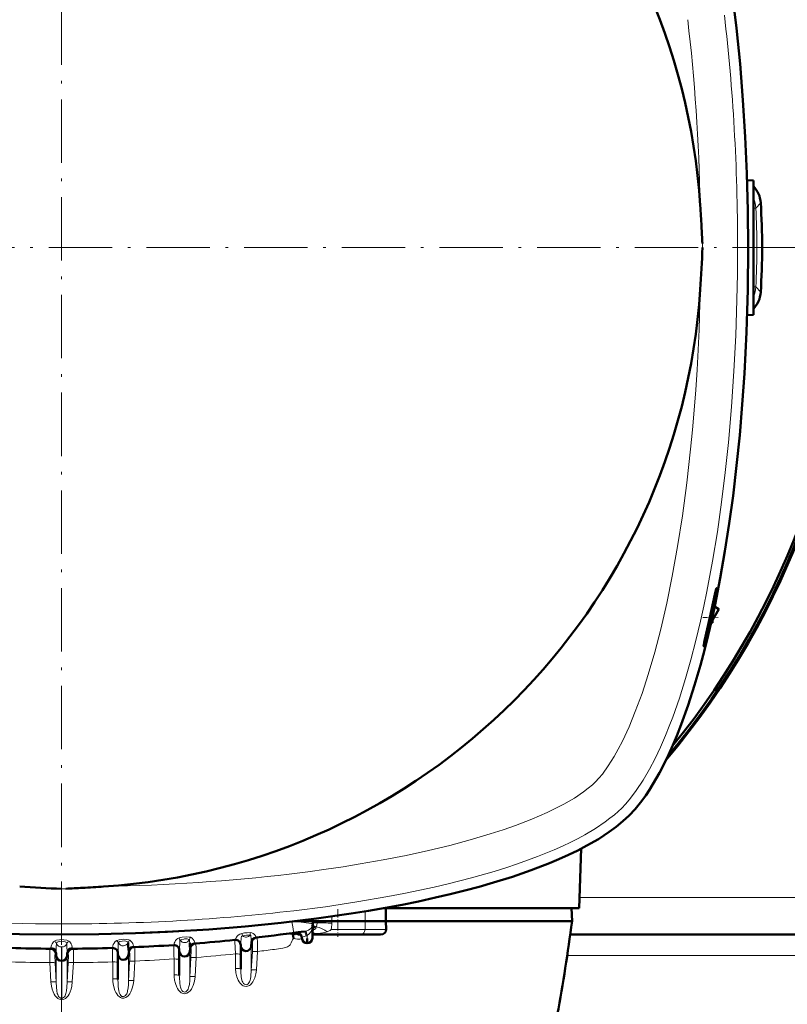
# Model space of a CAD drawing. Extents: x -2073 to 2460, y -1838 to 686.
# Tile 48 of 94: x 639 to 784, y -1484 to -1297. Entities that reach past the tile are written whole.
import ezdxf

# ---------------------------------------------------------------- set-up
doc = ezdxf.new("R2010")
doc.units = 0
doc.linetypes.add('DASHDOT', pattern=[18.5, 12, -3, 0.5, -3])

msp = doc.modelspace()

# ---------------------------------------------------------------- linework, layer by layer
at = {"color": 7, "linetype": 'DASHDOT', "lineweight": 18}
for p, q in [((646.56, -1183.01), (646.56, -1498.1)), ((804.1, -1340.55), (489.01, -1340.55))]:
    msp.add_line(p, q, dxfattribs=at)
at = {"color": 7, "lineweight": 50}
for p, q in [((776.36, -1327.83), (777.56, -1327.87)), ((777.56, -1340.55), (777.56, -1327.87)), ((776.55, -1340.55), (776.56, -1340.55)), ((776.56, -1340.45), (776.56, -1340.55)), ((776.56, -1340.55), (776.56, -1340.65)), ((777.56, -1353.3), (777.56, -1340.55)), ((777.56, -1353.3), (776.35, -1353.37)), ((770.21, -1408.48), (771.03, -1408.96)), ((771.03, -1408.96), (770.22, -1408.44)), ((769.82, -1411.06), (771.03, -1408.96)), ((769.82, -1411.55), (769.82, -1410.3)), ((769.82, -1411.55), (769.54, -1411.56)), ((744.95, -1454.31), (744.56, -1465.56)), ((744.56, -1465.56), (707.53, -1465.56)), ((707.98, -1468.05), (707.94, -1465.56)), ((743.14, -1465.56), (743.21, -1468.05)), ((690.68, -1468.05), (693.31, -1468.05)), ((693.31, -1468.05), (694.16, -1468.05)), ((694.14, -1468.48), (694.16, -1468.05)), ((694.15, -1467.62), (694.16, -1468.05)), ((697.72, -1468.05), (704.05, -1468.05)), ((704.05, -1468.05), (707.98, -1468.05)), ((743.21, -1468.05), (707.98, -1468.05)), ((707.98, -1468.05), (708.04, -1469.58)), ((694.14, -1468.48), (694.05, -1471.24)), ((690.82, -1470.5), (690.35, -1470.43)), ((691.82, -1470.55), (691.27, -1470.55)), ((692.05, -1471.24), (692.04, -1471.15)), ((693.05, -1472.2), (693.05, -1471.32)), ((694.56, -1470.55), (694.07, -1470.55)), ((703.15, -1470.55), (694.56, -1470.55)), ((706.96, -1470.55), (703.15, -1470.55)), ((837.89, -1470.55), (742.87, -1470.55)), ((668.84, -1473.54), (668.84, -1473.72)), ((668.84, -1473.72), (668.84, -1478.32)), ((670.84, -1473.79), (670.88, -1473.19)), ((680.47, -1472.58), (680.47, -1472.68)), ((680.47, -1472.68), (680.47, -1477.09)), ((682.46, -1472.75), (682.51, -1472.07)), ((645.52, -1474.62), (645.49, -1474.18)), ((647.59, -1474.62), (647.62, -1474.18)), ((657.22, -1474.04), (657.22, -1474.35)), ((657.22, -1474.35), (657.22, -1479.06)), ((659.21, -1474.42), (659.25, -1473.89))]:
    msp.add_line(p, q, dxfattribs=at)
at = {"color": 7, "lineweight": 18}
for p, q in [((778.94, -1332.08), (778.02, -1333.09)), ((777.56, -1333.12), (778.02, -1333.09)), ((767.89, -1339.76), (767.93, -1340.55)), ((774.56, -1340.61), (774.56, -1340.49)), ((777.56, -1347.99), (778.02, -1348.01)), ((778.94, -1349.03), (778.02, -1348.01)), ((768.25, -1415.77), (768.25, -1415.28)), ((647.35, -1461.89), (646.56, -1461.92)), ((838.03, -1463.55), (744.63, -1463.55)), ((704.01, -1466.17), (704.05, -1468.05)), ((697.72, -1468.05), (697.71, -1467.14)), ((697.72, -1468.4), (697.72, -1468.05)), ((704.02, -1469.58), (704.05, -1468.05)), ((646.5, -1468.56), (646.62, -1468.56)), ((692.78, -1469.91), (692.8, -1469.91)), ((694.67, -1469.12), (694.57, -1469.07)), ((694.67, -1469.12), (694.72, -1469.12)), ((697.6, -1469.58), (704.02, -1469.58)), ((697.71, -1468.51), (697.72, -1468.4)), ((704.02, -1469.58), (708.04, -1469.58)), ((682.46, -1472.75), (682.46, -1471.91)), ((690.82, -1470.5), (691.75, -1470.48)), ((693.03, -1470.76), (693.07, -1470.75)), ((693.05, -1471.32), (693.03, -1470.76)), ((693.05, -1471.32), (693.07, -1470.75)), ((694.07, -1470.38), (694.11, -1470.41)), ((694.07, -1470.41), (694.11, -1470.41)), ((694.11, -1470.41), (694.58, -1470.39)), ((645.52, -1474.62), (645.52, -1473.86)), ((647.59, -1474.62), (647.59, -1473.86)), ((656.19, -1473.06), (656.19, -1473.11)), ((659.21, -1474.42), (659.21, -1473.6)), ((667.78, -1472.55), (667.78, -1472.55)), ((670.84, -1473.79), (670.84, -1472.95)), ((670.84, -1473.79), (670.84, -1478.56)), ((670.88, -1473.19), (670.87, -1473.19)), ((671.04, -1473.18), (670.88, -1473.19)), ((680.47, -1472.58), (680.47, -1472.55)), ((682.46, -1472.75), (682.46, -1477.31)), ((682.67, -1473.82), (682.46, -1477.31)), ((682.51, -1472.07), (682.5, -1472.07)), ((682.67, -1472.05), (682.51, -1472.07)), ((683.67, -1473.77), (683.46, -1477.26)), ((687.27, -1473.33), (686.89, -1473.38)), ((645.32, -1474.18), (645.48, -1474.18)), ((645.49, -1474.18), (645.5, -1474.18)), ((645.52, -1474.62), (645.52, -1479.56)), ((646.53, -1482.61), (646.53, -1475.55)), ((646.58, -1482.61), (646.59, -1475.55)), ((647.59, -1474.62), (647.59, -1479.56)), ((647.63, -1474.18), (647.62, -1474.18)), ((647.62, -1474.18), (647.62, -1474.18)), ((647.79, -1474.18), (647.63, -1474.18)), ((659.21, -1474.42), (659.21, -1479.31)), ((659.43, -1475.64), (659.21, -1479.31)), ((659.42, -1473.89), (659.25, -1473.89)), ((659.25, -1473.89), (659.25, -1473.89)), ((660.42, -1475.59), (660.21, -1479.26)), ((667.84, -1478.2), (667.84, -1475.19)), ((671.05, -1474.94), (670.84, -1478.56)), ((672.05, -1474.89), (671.83, -1478.5)), ((679.47, -1476.96), (679.47, -1474.22)), ((846.57, -1474.55), (742.29, -1474.55)), ((644.32, -1475.88), (644.53, -1479.51)), ((645.31, -1475.93), (645.52, -1479.56)), ((647.8, -1475.93), (647.59, -1479.56)), ((648.8, -1475.88), (648.58, -1479.51)), ((656.22, -1478.94), (656.22, -1475.74)), ((683.45, -1477.31), (683.46, -1477.26)), ((646.53, -1482.61), (646.58, -1482.61))]:
    msp.add_line(p, q, dxfattribs=at)
at = {"color": 7, "linetype": 'DASHDOT', "lineweight": 18, "ltscale": 0.03606}
msp.add_line((777.68, -1340.55), (776.23, -1340.55), dxfattribs=at)
at = {"color": 7, "linetype": 'DASHDOT', "lineweight": 18, "ltscale": 0.071329}
msp.add_line((768.01, -1410.55), (770.87, -1410.55), dxfattribs=at)
at = {"color": 7, "linetype": 'DASHDOT', "lineweight": 18, "ltscale": 0.131476}
msp.add_line((698.86, -1465.73), (698.86, -1470.99), dxfattribs=at)
at = {"color": 7, "lineweight": 50}
for points in [[(770.29, -1272.98), (770.91, -1276.09), (771.5, -1279.23), (772.07, -1282.47), (772.6, -1285.74), (773.54, -1292.32), (774.35, -1299.01), (775.03, -1305.8), (775.58, -1312.66), (776.01, -1319.58), (776.31, -1326.54), (776.5, -1333.53), (776.56, -1340.55)], [(776.56, -1340.55), (776.48, -1348.54), (776.38, -1352.55), (776.24, -1356.55), (776.07, -1360.47), (775.85, -1364.36), (775.45, -1370.23), (774.97, -1376.05), (774.38, -1381.81), (773.71, -1387.51), (772.99, -1392.79), (772.18, -1397.99), (771.28, -1403.11), (770.29, -1408.12)], [(770.6, -1404.99), (770.6, -1404.99), (770.59, -1404.99), (770.59, -1404.99), (770.58, -1405), (770.54, -1405.13), (770.26, -1406.24), (769.29, -1410.55)], [(769.59, -1410.55), (770.11, -1408.04), (770.55, -1405.59), (770.61, -1405.05), (770.61, -1405.01), (770.6, -1404.99), (770.6, -1404.99), (770.6, -1404.99), (770.6, -1404.99)], [(770.29, -1408.12), (769.66, -1411.02), (768.98, -1413.93), (768.28, -1416.76), (767.53, -1419.58), (766.42, -1423.38), (765.22, -1427.13), (763.9, -1430.81), (763.06, -1432.93)], [(769.29, -1410.55), (768.32, -1414.96), (768.25, -1415.28)], [(768.25, -1415.77), (768.68, -1414.31), (769.12, -1412.57), (769.59, -1410.55)], [(768.14, -1416.02), (768.14, -1416.02), (768.14, -1416.02), (768.13, -1415.99), (768.16, -1415.76), (768.25, -1415.28)], [(768.25, -1415.77), (768.16, -1416), (768.15, -1416.02), (768.15, -1416.02), (768.14, -1416.02), (768.14, -1416.02)], [(763.06, -1432.93), (762.31, -1434.72), (761.49, -1436.54), (760.67, -1438.24), (759.79, -1439.95), (758.54, -1442.12), (757.87, -1443.19), (757.17, -1444.23), (756.19, -1445.57), (755.15, -1446.84), (754.04, -1448.03)], [(754.04, -1448.03), (752.86, -1449.13), (751.6, -1450.16), (750.27, -1451.14), (749.25, -1451.83), (748.2, -1452.49), (746.04, -1453.73), (744.3, -1454.64), (742.54, -1455.49), (740.72, -1456.31), (738.94, -1457.06)], [(738.94, -1457.06), (735.47, -1458.39), (731.92, -1459.62), (728.31, -1460.74), (725.61, -1461.52), (722.89, -1462.24), (720.11, -1462.93), (717.34, -1463.58), (714.13, -1464.28)], [(646.56, -1470.55), (638.57, -1470.47), (634.56, -1470.38), (630.56, -1470.24), (626.64, -1470.06), (622.75, -1469.85), (616.88, -1469.45), (611.06, -1468.96), (605.3, -1468.38), (599.6, -1467.7), (594.32, -1466.98), (589.12, -1466.17), (584, -1465.27), (578.99, -1464.28)], [(714.13, -1464.28), (711.02, -1464.91), (707.88, -1465.5), (704.64, -1466.07), (701.37, -1466.59), (694.79, -1467.54), (688.1, -1468.35), (681.31, -1469.03), (674.45, -1469.58), (667.53, -1470.01), (660.57, -1470.31), (653.58, -1470.49), (646.56, -1470.55)], [(694.16, -1468.05), (694.16, -1468.05), (694.59, -1468.05), (697.72, -1468.05)], [(689.8, -1470.34), (690.15, -1470.37), (690.35, -1470.43)], [(690.35, -1470.43), (690.35, -1470.54), (690.38, -1470.8), (690.44, -1471.3)], [(659.21, -1473.6), (659.18, -1472.52), (659.17, -1472.18), (659.16, -1472.05)]]:
    msp.add_lwpolyline(points, dxfattribs=at)
at = {"color": 7, "lineweight": 18}
for points in [[(752.63, -1446.62), (753.32, -1445.89), (754.01, -1445.1), (754.69, -1444.24), (755.37, -1443.32), (756.66, -1441.37), (757.89, -1439.26), (758.95, -1437.22), (759.97, -1435.09), (760.93, -1432.87), (761.62, -1431.16), (762.29, -1429.41), (763.55, -1425.81), (764.72, -1422.1), (765.74, -1418.55), (766.68, -1414.92), (767.56, -1411.24), (768.18, -1408.44), (768.76, -1405.62), (769.83, -1399.9), (770.73, -1394.36), (771.53, -1388.76), (772.23, -1383.12), (772.83, -1377.43), (773.41, -1370.72), (773.87, -1363.98), (774.22, -1357.21), (774.44, -1350.42), (774.53, -1345.52), (774.56, -1340.61)], [(747.68, -1441.67), (748.31, -1441), (748.98, -1440.19), (750.08, -1438.66), (751.19, -1436.88), (751.98, -1435.48), (752.75, -1433.98), (754.01, -1431.26), (755.2, -1428.36), (756.47, -1424.92), (757.64, -1421.34), (758.87, -1417.13), (760, -1412.79), (761.15, -1407.83), (762.19, -1402.77), (763.21, -1397.1), (764.11, -1391.35), (764.95, -1385.05), (765.67, -1378.7), (766.03, -1375.03), (766.35, -1371.34), (766.63, -1367.51), (766.88, -1363.67), (767.26, -1356.1), (767.48, -1348.5)], [(689.67, -1459.11), (693.18, -1458.68), (696.66, -1458.2), (699.89, -1457.72), (703.09, -1457.21), (707.47, -1456.43), (711.8, -1455.58), (716.06, -1454.65), (720.04, -1453.69), (723.93, -1452.65), (727.71, -1451.52), (730.15, -1450.73), (732.52, -1449.9), (735.6, -1448.71), (738.51, -1447.45), (740.14, -1446.67), (741.69, -1445.86), (743.65, -1444.73), (745.38, -1443.58), (746.3, -1442.89), (747.1, -1442.22), (747.68, -1441.67)], [(690.5, -1466.06), (696.5, -1465.29), (702.44, -1464.4), (708.31, -1463.39), (711.36, -1462.81), (714.38, -1462.19), (717.09, -1461.59), (719.78, -1460.96), (724.17, -1459.84), (728.46, -1458.61), (730.7, -1457.91), (732.9, -1457.18), (734.8, -1456.51), (736.66, -1455.82), (739.82, -1454.53), (741.43, -1453.81), (742.99, -1453.06), (744.35, -1452.38), (745.66, -1451.67), (747.65, -1450.48), (749.5, -1449.24), (750.4, -1448.57), (751.25, -1447.89), (751.96, -1447.26), (752.63, -1446.62)], [(690.17, -1468.11), (690.38, -1469.51), (690.46, -1470.05), (690.5, -1470.23), (690.51, -1470.24), (690.51, -1470.25)], [(693.34, -1468.38), (691.89, -1468.21), (691.05, -1468.13), (690.36, -1468.09)], [(611.17, -1468.97), (617.81, -1469.57), (622.2, -1469.9), (626.53, -1470.17), (630.88, -1470.37), (635.18, -1470.52), (639.5, -1470.61), (643.73, -1470.63), (646.56, -1470.62)], [(636.69, -1468.44), (641.59, -1468.53), (646.5, -1468.56)], [(681.94, -1468.97), (675.31, -1469.57), (670.91, -1469.9), (666.59, -1470.17), (662.24, -1470.37), (657.93, -1470.52), (653.61, -1470.61), (649.38, -1470.63), (646.56, -1470.62)], [(692.84, -1470.83), (692.7, -1470.24), (692.61, -1470.04), (692.56, -1469.99), (692.54, -1469.97), (692.51, -1469.96)], [(693.03, -1470.76), (692.81, -1470.01), (692.78, -1469.93), (692.78, -1469.91)], [(692.8, -1469.91), (693.32, -1469.71), (693.72, -1469.43), (693.98, -1469.11), (694.02, -1469.01)], [(693.07, -1470.75), (692.84, -1470), (692.81, -1469.92), (692.8, -1469.91)], [(693.07, -1470.75), (693.43, -1470.46), (693.72, -1470.08), (693.88, -1469.77), (694, -1469.43), (694.1, -1468.94), (694.12, -1468.67)], [(694.14, -1468.48), (694.14, -1468.49), (694.14, -1468.49), (694.13, -1468.49), (694.1, -1468.49), (693.74, -1468.45), (693.34, -1468.38)], [(694.1, -1469.76), (694.13, -1469.55), (694.23, -1469.36), (694.38, -1469.19), (694.57, -1469.07)], [(694.1, -1469.71), (694.18, -1469.52), (694.3, -1469.35), (694.47, -1469.21), (694.67, -1469.12)], [(694.11, -1469.68), (694.46, -1469.58), (694.6, -1469.5), (694.68, -1469.42), (694.72, -1469.31), (694.72, -1469.21), (694.67, -1469.12)], [(694.14, -1468.48), (694.14, -1468.48), (694.16, -1468.66), (694.22, -1468.78), (694.38, -1468.96), (694.57, -1469.07)], [(694.58, -1470.39), (695.6, -1470.3), (696.4, -1470.17), (696.81, -1470.05)], [(694.72, -1469.12), (694.82, -1468.98), (694.88, -1468.8), (694.94, -1468.34)], [(694.72, -1469.12), (695.03, -1469.15), (695.34, -1469.23), (695.76, -1469.39), (696.39, -1469.73), (696.81, -1470.05)], [(696.81, -1470.05), (697.23, -1469.87), (697.38, -1469.78), (697.6, -1469.58)], [(644.53, -1473.01), (644.63, -1472.6), (644.74, -1472.34), (644.86, -1472.15), (645.02, -1471.96), (645.21, -1471.81)], [(645.21, -1471.81), (645.57, -1471.65), (646.12, -1471.55), (646.56, -1471.53)], [(645.57, -1472.22), (645.66, -1472.06), (645.73, -1472), (645.92, -1471.92), (646.23, -1471.85), (646.56, -1471.83)], [(647.91, -1471.81), (647.54, -1471.65), (646.99, -1471.55), (646.56, -1471.53)], [(647.55, -1472.22), (647.46, -1472.06), (647.38, -1472), (647.2, -1471.92), (646.89, -1471.85), (646.56, -1471.83)], [(648.58, -1473.01), (648.49, -1472.6), (648.37, -1472.34), (648.25, -1472.15), (648.1, -1471.96), (647.91, -1471.81)], [(656.19, -1473.06), (656.26, -1472.69), (656.34, -1472.45), (656.48, -1472.19), (656.69, -1471.91), (657, -1471.69)], [(657, -1471.69), (657.44, -1471.54), (657.82, -1471.48), (658.22, -1471.45), (658.77, -1471.47), (659.25, -1471.56), (659.46, -1471.64)], [(657.29, -1472.09), (657.36, -1472), (657.59, -1471.88), (657.65, -1471.86)], [(657.65, -1471.86), (658.01, -1471.79), (658.42, -1471.78), (658.7, -1471.8), (658.93, -1471.86), (659.07, -1471.94), (659.16, -1472.05)], [(660.18, -1472.75), (660.13, -1472.53), (660.03, -1472.25), (659.86, -1471.98), (659.62, -1471.74), (659.46, -1471.64)], [(668.79, -1471.21), (668.56, -1471.31), (668.36, -1471.46), (668.14, -1471.71), (667.98, -1471.98), (667.87, -1472.22), (667.78, -1472.55)], [(670.95, -1471.09), (670.68, -1471.04), (670.11, -1471.02), (669.41, -1471.07), (669.09, -1471.13), (668.79, -1471.21)], [(669, -1471.63), (668.96, -1471.67), (668.94, -1471.71), (668.92, -1471.82), (668.91, -1472.04)], [(669.67, -1471.42), (669.31, -1471.49), (669.04, -1471.6), (669, -1471.63)], [(670.74, -1471.53), (670.63, -1471.47), (670.3, -1471.4), (669.98, -1471.4)], [(670.81, -1472.15), (670.8, -1471.84), (670.78, -1471.62), (670.76, -1471.55), (670.74, -1471.53)], [(671.77, -1472.09), (671.73, -1471.93), (671.66, -1471.73), (671.49, -1471.47), (671.26, -1471.25), (670.95, -1471.09)], [(679.36, -1471.58), (679.37, -1471.58), (679.38, -1471.86), (679.47, -1474.22)], [(680.68, -1470.34), (680.31, -1470.47), (679.99, -1470.69), (679.8, -1470.88), (679.65, -1471.08), (679.4, -1471.51), (679.37, -1471.57), (679.37, -1471.58), (679.37, -1471.58)], [(680.83, -1470.81), (680.7, -1470.85), (680.62, -1470.95), (680.57, -1471.16)], [(682.33, -1470.2), (681.69, -1470.21), (681.17, -1470.26), (680.68, -1470.34)], [(682.24, -1470.68), (681.94, -1470.65), (681.57, -1470.67), (681.17, -1470.72), (680.83, -1470.81)], [(682.46, -1471.91), (682.44, -1471.35), (682.4, -1470.86), (682.37, -1470.73), (682.34, -1470.69), (682.31, -1470.68), (682.24, -1470.68)], [(683.36, -1471.03), (683.27, -1470.78), (683.09, -1470.54), (682.83, -1470.34), (682.59, -1470.24), (682.33, -1470.2)], [(682.46, -1471.91), (682.5, -1471.71), (682.58, -1471.53), (682.7, -1471.36), (682.85, -1471.23), (683.03, -1471.12), (683.36, -1471.03)], [(682.46, -1471.91), (682.49, -1472.05), (682.49, -1472.06), (682.5, -1472.07), (682.5, -1472.07), (682.5, -1472.07)], [(683.36, -1471.03), (683.37, -1471.13), (683.38, -1471.14), (683.38, -1471.14), (683.38, -1471.14), (683.38, -1471.15)], [(683.55, -1471.13), (683.55, -1471.13), (683.55, -1471.13), (683.56, -1471.13), (683.56, -1471.15), (683.59, -1471.31), (683.63, -1471.95), (683.67, -1473.77)], [(690.44, -1471.3), (690.28, -1471.55), (690.15, -1471.83), (690.02, -1472.12)], [(692.84, -1470.83), (692.3, -1471), (692.12, -1471.08), (692.07, -1471.11), (692.05, -1471.13), (692.04, -1471.14), (692.04, -1471.15)], [(644.33, -1473.25), (644.33, -1473.25), (644.33, -1473.25), (644.33, -1473.25), (644.32, -1473.27), (644.3, -1473.46), (644.29, -1474.86), (644.32, -1475.88)], [(644.53, -1473.01), (644.51, -1473.22), (644.51, -1473.24), (644.51, -1473.25), (644.5, -1473.25)], [(645.52, -1473.86), (645.45, -1473.59), (645.3, -1473.36), (645.09, -1473.17), (644.82, -1473.05), (644.53, -1473.01)], [(645.52, -1473.86), (645.5, -1474.16), (645.5, -1474.17), (645.5, -1474.18), (645.5, -1474.18)], [(645.52, -1473.86), (645.55, -1472.85), (645.56, -1472.33), (645.57, -1472.22)], [(646.53, -1475.55), (646.54, -1473.19), (646.56, -1472.92)], [(646.59, -1475.55), (646.57, -1473.19), (646.56, -1472.92)], [(647.59, -1473.86), (647.56, -1472.85), (647.55, -1472.33), (647.55, -1472.22)], [(647.59, -1473.86), (647.66, -1473.59), (647.81, -1473.36), (648.03, -1473.17), (648.29, -1473.05), (648.58, -1473.01)], [(647.59, -1473.86), (647.61, -1474.16), (647.62, -1474.17), (647.62, -1474.18), (647.62, -1474.18)], [(648.58, -1473.01), (648.6, -1473.22), (648.61, -1473.24), (648.61, -1473.25), (648.61, -1473.25)], [(648.78, -1473.25), (648.78, -1473.25), (648.78, -1473.25), (648.79, -1473.25), (648.79, -1473.27), (648.81, -1473.46), (648.82, -1474.86), (648.8, -1475.88)], [(657.22, -1474.04), (657.19, -1473.81), (657.1, -1473.59), (656.97, -1473.39), (656.79, -1473.23), (656.58, -1473.12), (656.19, -1473.06)], [(657.24, -1473.17), (657.26, -1472.47), (657.27, -1472.19), (657.29, -1472.09)], [(659.21, -1473.6), (659.26, -1473.4), (659.34, -1473.22), (659.47, -1473.05), (659.64, -1472.92), (659.83, -1472.82), (660.18, -1472.75)], [(659.21, -1473.6), (659.24, -1473.86), (659.24, -1473.89), (659.24, -1473.89), (659.25, -1473.89), (659.25, -1473.89)], [(660.18, -1472.75), (660.19, -1472.94), (660.2, -1472.96), (660.2, -1472.96), (660.2, -1472.96)], [(660.37, -1472.96), (660.37, -1472.96), (660.38, -1472.96), (660.38, -1472.96), (660.39, -1472.98), (660.41, -1473.17), (660.43, -1473.83), (660.42, -1475.59)], [(668.91, -1472.04), (668.85, -1473.29), (668.84, -1473.54)], [(670.84, -1472.95), (670.88, -1472.76), (670.96, -1472.57), (671.09, -1472.41), (671.25, -1472.27), (671.43, -1472.17), (671.77, -1472.09)], [(670.84, -1472.95), (670.86, -1473.16), (670.87, -1473.19), (670.87, -1473.19), (670.87, -1473.19)], [(671.04, -1473.18), (671.05, -1473.18), (671.05, -1473.18), (671.06, -1473.19), (671.06, -1473.22), (671.09, -1473.58), (671.05, -1474.94)], [(671.77, -1472.09), (671.79, -1472.24), (671.79, -1472.26), (671.79, -1472.26), (671.79, -1472.26), (671.79, -1472.26)], [(671.96, -1472.25), (671.96, -1472.25), (671.97, -1472.25), (671.97, -1472.26), (671.98, -1472.27), (672, -1472.43), (672.03, -1473.04), (672.05, -1474.89)], [(682.67, -1472.05), (682.67, -1472.05), (682.67, -1472.05), (682.68, -1472.06), (682.69, -1472.08), (682.71, -1472.39), (682.67, -1473.82)], [(682.67, -1473.82), (682.68, -1473.81), (682.7, -1473.8), (682.84, -1473.77), (683.08, -1473.76), (683.67, -1473.77)], [(690.02, -1472.12), (689.84, -1472.48), (689.7, -1472.66), (689.52, -1472.79), (689.32, -1472.89), (688.97, -1473), (688.45, -1473.13), (687.27, -1473.33)], [(645.32, -1474.18), (645.32, -1474.18), (645.32, -1474.18), (645.31, -1474.19), (645.31, -1474.21), (645.28, -1474.51), (645.31, -1475.93)], [(647.79, -1474.18), (647.79, -1474.18), (647.8, -1474.18), (647.8, -1474.19), (647.81, -1474.21), (647.83, -1474.51), (647.8, -1475.93)], [(659.42, -1473.89), (659.42, -1473.89), (659.42, -1473.89), (659.43, -1473.89), (659.43, -1473.91), (659.46, -1474.14), (659.44, -1475.35), (659.43, -1475.64)], [(659.43, -1475.64), (659.45, -1475.63), (659.54, -1475.61), (659.69, -1475.59), (660.42, -1475.59)], [(671.05, -1474.94), (671.06, -1474.94), (671.07, -1474.93), (671.16, -1474.9), (671.31, -1474.88), (672.05, -1474.89)], [(645.31, -1475.93), (645.29, -1475.92), (645.2, -1475.89), (645.05, -1475.88), (644.32, -1475.88)], [(647.8, -1475.93), (647.82, -1475.92), (647.91, -1475.89), (648.06, -1475.88), (648.8, -1475.88)], [(679.47, -1476.96), (679.53, -1477.78), (679.72, -1478.57), (679.98, -1479.21), (680.15, -1479.51), (680.36, -1479.79), (680.53, -1479.98), (680.73, -1480.15), (680.96, -1480.28), (681.2, -1480.36), (681.57, -1480.39), (681.93, -1480.3), (682.14, -1480.19), (682.33, -1480.05), (682.58, -1479.79), (682.79, -1479.5), (682.98, -1479.15), (683.14, -1478.78), (683.36, -1478.02), (683.45, -1477.31)], [(680.47, -1477.09), (680.48, -1477.7), (680.56, -1478.53), (680.63, -1478.95), (680.75, -1479.38), (680.84, -1479.59), (680.99, -1479.81), (681.18, -1479.97), (681.35, -1480.03), (681.52, -1480.05), (681.72, -1479.99), (681.89, -1479.86), (682.03, -1479.7), (682.14, -1479.5), (682.25, -1479.17), (682.31, -1478.94), (682.38, -1478.49), (682.46, -1477.31)], [(682.46, -1477.31), (682.49, -1477.29), (682.57, -1477.27), (682.73, -1477.25), (683.1, -1477.24), (683.46, -1477.26)], [(660.21, -1479.26), (660.09, -1480.11), (659.86, -1480.93), (659.68, -1481.38), (659.44, -1481.81), (659.13, -1482.19), (658.93, -1482.36), (658.7, -1482.5), (658.33, -1482.61), (657.94, -1482.58), (657.73, -1482.5), (657.53, -1482.38), (657.2, -1482.07), (657, -1481.81), (656.83, -1481.52), (656.65, -1481.14), (656.5, -1480.74), (656.3, -1479.91), (656.24, -1479.43), (656.22, -1478.94)], [(659.21, -1479.31), (659.19, -1480), (659.13, -1480.7), (659.05, -1481.18), (659, -1481.42), (658.88, -1481.76), (658.8, -1481.92), (658.64, -1482.12), (658.48, -1482.25), (658.29, -1482.31), (658.13, -1482.31), (657.97, -1482.26), (657.79, -1482.12), (657.64, -1481.94), (657.47, -1481.55), (657.38, -1481.18), (657.28, -1480.45), (657.23, -1479.75), (657.22, -1479.06)], [(659.21, -1479.31), (659.23, -1479.3), (659.27, -1479.28), (659.49, -1479.25), (659.72, -1479.24), (660.21, -1479.26)], [(667.84, -1478.2), (667.85, -1478.55), (667.94, -1479.2), (668.09, -1479.83), (668.34, -1480.49), (668.5, -1480.8), (668.7, -1481.1), (668.94, -1481.37), (669.22, -1481.59), (669.55, -1481.73), (669.91, -1481.77), (670.27, -1481.68), (670.61, -1481.49), (670.89, -1481.22), (671.12, -1480.91), (671.3, -1480.57), (671.46, -1480.22), (671.7, -1479.41), (671.83, -1478.54), (671.83, -1478.5)], [(668.84, -1478.32), (668.85, -1478.62), (668.92, -1479.75), (668.99, -1480.26), (669.05, -1480.52), (669.17, -1480.9), (669.31, -1481.14), (669.5, -1481.34), (669.67, -1481.43), (669.85, -1481.45), (670.05, -1481.41), (670.23, -1481.3), (670.39, -1481.11), (670.52, -1480.88), (670.66, -1480.42), (670.74, -1479.99), (670.81, -1479.29), (670.84, -1478.56)], [(670.84, -1478.56), (670.86, -1478.54), (670.95, -1478.52), (671.1, -1478.5), (671.83, -1478.5)], [(645.52, -1479.56), (645.5, -1479.55), (645.41, -1479.52), (645.23, -1479.5), (644.53, -1479.51)], [(645.83, -1482.66), (645.56, -1482.42), (645.34, -1482.14), (645.16, -1481.84), (644.95, -1481.4), (644.77, -1480.87), (644.63, -1480.31), (644.53, -1479.51)], [(646.53, -1482.61), (646.36, -1482.58), (646.2, -1482.5), (646.04, -1482.35), (645.91, -1482.15), (645.81, -1481.94), (645.74, -1481.7), (645.64, -1481.23), (645.57, -1480.53), (645.52, -1479.56)], [(646.58, -1482.61), (646.75, -1482.58), (646.91, -1482.5), (647.08, -1482.35), (647.21, -1482.15), (647.3, -1481.94), (647.38, -1481.7), (647.47, -1481.23), (647.54, -1480.53), (647.59, -1479.56)], [(647.29, -1482.66), (647.55, -1482.42), (647.77, -1482.14), (647.95, -1481.84), (648.16, -1481.4), (648.35, -1480.87), (648.48, -1480.31), (648.58, -1479.51)], [(647.59, -1479.56), (647.61, -1479.55), (647.7, -1479.52), (647.89, -1479.5), (648.58, -1479.51)], [(646.56, -1482.9), (646.25, -1482.86), (645.96, -1482.74), (645.83, -1482.66)], [(646.56, -1482.9), (646.87, -1482.86), (647.15, -1482.74), (647.29, -1482.66)]]:
    msp.add_lwpolyline(points, dxfattribs=at)
at = {"color": 7, "lineweight": 50}
for centre, radius, start, end in [((646.56, -1340.55), 121.19, 3.7606, 86.2399), ((646.57, -1340.56), 150, 319.7455, 40.2433), ((646.56, -1340.55), 149.8, 320.0534, 39.9467), ((646.56, -1340.55), 149.27, 320.8074, 39.1926), ((773.95, -1332.4), 5, 3.6559, 43.8187), ((646.56, -1340.55), 132.65, 356.3371, 3.6629), ((374.58, -1358.43), 393.76, 3.1811, 3.7608), ((388.13, -1357.71), 380.19, 2.7063, 3.1862), ((371.07, -1340.55), 405.49, 0.0142, 0.1554), ((375.57, -1322.73), 392.76, 356.2384, 357.4001), ((371.07, -1340.55), 405.49, 359.8446, 359.9858), ((646.56, -1340.55), 121.19, 273.7606, 356.2397), ((773.95, -1348.71), 5, 316.1815, 356.3442), ((664.38, -1069.57), 392.76, 266.2384, 267.4001), ((629.4, -1082.12), 380.19, 272.7063, 273.1862), ((628.68, -1068.57), 393.76, 273.1811, 273.7608), ((420.92, -1426.15), 325, 349.4417, 352.5926), ((646.56, -1150.55), 322.7, 276.5526, 278.1871), ((692.64, -1468.43), 1.5, 337.0718, 358), ((692.65, -1468.43), 1.5, 337.0607, 350.6418), ((692.64, -1468.43), 1.5, 340.3759, 357.9996), ((692.64, -1468.43), 1.5, 344.6608, 351.0227), ((694.29, -1469.74), 0.194, 132.4606, 169.1918), ((694.37, -1469.77), 0.272, 167.1892, 177.6096), ((692.64, -1468.43), 1.5, 350.6317, 358.0007), ((692.64, -1468.43), 1.5, 351.024, 357.9999), ((646.56, -1150.55), 322.7, 274.4852, 275.8354), ((679.47, -1472.58), 1, 360, 95.8352), ((683.51, -1472.14), 1, 96.555, 175.9999), ((691.04, -1471.18), 1, 2, 97.8994), ((693.05, -1471.2), 1, 182, 358), ((646.56, -1150.55), 322.7, 268.2899, 269.6357), ((644.5, -1474.25), 1, 4, 89.6352), ((648.62, -1474.25), 1, 90.3649, 176), ((648.62, -1474.25), 1, 99.2746, 175.9601), ((646.56, -1150.55), 322.7, 270.3643, 271.7101), ((656.22, -1474.11), 1, 0, 91.7101), ((660.25, -1473.96), 1, 92.4242, 176), ((646.56, -1150.55), 322.7, 272.4233, 273.7702), ((667.84, -1473.55), 1, 359.9996, 93.7702), ((669.84, -1473.72), 1, 180.005, 355.9948), ((634.64, -1473.93), 36.21, 1.5382, 2.8036), ((671.88, -1473.26), 1, 94.4866, 176), ((681.47, -1472.68), 1, 180.005, 355.9948), ((646.52, -1474.55), 1, 184, 270.3333), ((646.56, -1480.55), 5, 89.6667, 90.3333), ((646.59, -1474.55), 1, 269.6667, 356), ((658.22, -1474.35), 1, 180, 356)]:
    msp.add_arc(centre, radius, start, end, dxfattribs=at)
at = {"color": 7, "lineweight": 18}
for centre, radius, start, end in [((773.03, -1333.38), 5, 3.2666, 25.0324), ((646.56, -1340.55), 131.67, 356.7526, 3.2474), ((773.03, -1347.73), 5, 334.9691, 356.7333), ((692.12, -1467.27), 2.72, 278.2234, 283.9067), ((693.04, -1472.42), 2.55, 52.8626, 65.8801), ((694.56, -1540.57), 72.23, 87.4969, 89.6971), ((690.99, -1468.36), 6.73, 349.5401, 358.7194), ((643.38, -1473.8), 2.7, 35.9185, 47.4715), ((649.73, -1473.8), 2.7, 132.5286, 144.0815), ((654.68, -1473.71), 3.08, 31.7241, 41.0233), ((661.57, -1473.52), 2.83, 138.2481, 148.6581), ((665.33, -1473.23), 4, 23.6115, 30.3648), ((669.84, -1471.09), 1, 212.7217, 333.7162), ((670.1, -1474.99), 3.6, 91.835, 96.7822), ((673.83, -1472.74), 3.32, 150.2157, 158.5415), ((679.47, -1472.58), 1, 1.7192, 95.7754), ((699.88, -1473.49), 19.44, 174.9839, 177.2218), ((692.1, -1472.42), 11.6, 173.7733, 176.9018), ((674.79, -1472.49), 6.27, 15.5443, 20.0177), ((681.47, -1470.04), 1, 230.1651, 320.5371), ((687.17, -1471.4), 4.98, 166.0253, 171.6212), ((683.5, -1472.14), 1, 96.5858, 175.9924), ((683.67, -1472.12), 1, 96.6392, 176.0376), ((691.28, -1468.79), 2.65, 251.6539, 287.0902), ((691.26, -1468.61), 1.94, 256.7022, 270.2), ((692.55, -1469.8), 1.06, 285.8336, 296.5354), ((644.33, -1474.25), 1, 3.9799, 89.5291), ((644.5, -1474.25), 1, 4.0326, 89.5975), ((646.52, -1471.92), 1, 197.5404, 272.0033), ((646.59, -1471.92), 1, 267.9967, 342.4596), ((648.62, -1474.25), 1, 90.4025, 175.9674), ((648.79, -1474.25), 1, 90.4709, 176.0201), ((82.2, -1480.74), 574.04, 0.49828, 0.76128), ((681.23, -1474.3), 24.01, 177.2944, 179.3694), ((658.22, -1471.71), 1, 202.2819, 340.1682), ((660.24, -1473.96), 1, 92.458, 175.9736), ((660.42, -1473.96), 1, 92.5237, 176.0278), ((406.94, -1480.19), 260.95, 1.097, 1.6761), ((667.84, -1473.55), 1, 0.1442, 93.7146), ((671.87, -1473.26), 1, 94.5182, 175.981), ((672.04, -1473.25), 1, 94.5788, 176.0337), ((646.55, -1150.15), 325.73, 276.5424, 277.1126), ((646.56, -1150.19), 325.7, 268.3004, 269.6061), ((648.9, -1482.57), 2.37, 180.966, 188.0005), ((644.21, -1482.57), 2.37, 351.9995, 359.034)]:
    msp.add_arc(centre, radius, start, end, dxfattribs=at)
for centre, major_axis, ratio, start_param, end_param in [((744.33, -1340.47), (0.03, -110.45), 0.27377, 1.570498, 1.979068), ((731.31, -1347.44), (-2.23, -121.11), 0.298785, 1.699069, 2.001867), ((639.67, -1425.31), (121.11, -2.23), 0.298785, 4.840661, 5.14346), ((646.64, -1438.32), (110.45, 0.03), 0.27377, 4.71209, 5.12066), ((697.14, -1468.48), (2.99, -0.1), 0.033432, 2.3959, 3.141606), ((703.15, -1469.55), (0, -1), 0.866025, 0, 1.544616), ((694.56, -1469.55), (0, -1), 0.866025, 5.732186, 6.283185), ((646.56, -1155), (323.29, 0), 0.992546, 4.755296, 4.778277), ((667.84, -1475.31), (1, 0), 0.121869, 0.033602, 1.570796), ((646.55, -1154.97), (323.33, 0), 0.992546, 4.791318, 4.814361), ((679.47, -1474.34), (1, 0), 0.121869, 0.042592, 1.570796), ((646.56, -1155.02), (323.28, 0), 0.992546, 4.719315, 4.742275), ((656.22, -1475.87), (1, 0), 0.121869, 0.034029, 1.570796), ((679.47, -1477.09), (1, 0), 0.121869, 0, 1.570796), ((656.22, -1479.06), (1, 0), 0.121869, 0, 1.570796), ((667.84, -1478.32), (1, 0), 0.121869, 0, 1.570797)]:
    msp.add_ellipse(centre, major_axis=major_axis, ratio=ratio, start_param=start_param, end_param=end_param, dxfattribs=at)
at = {"color": 7, "lineweight": 50}
msp.add_ellipse((706.88, -1469.55), major_axis=(1.14, -0.23), ratio=0.853683, start_param=4.943675, end_param=6.488291, dxfattribs=at)

doc.saveas('drawing.dxf')
